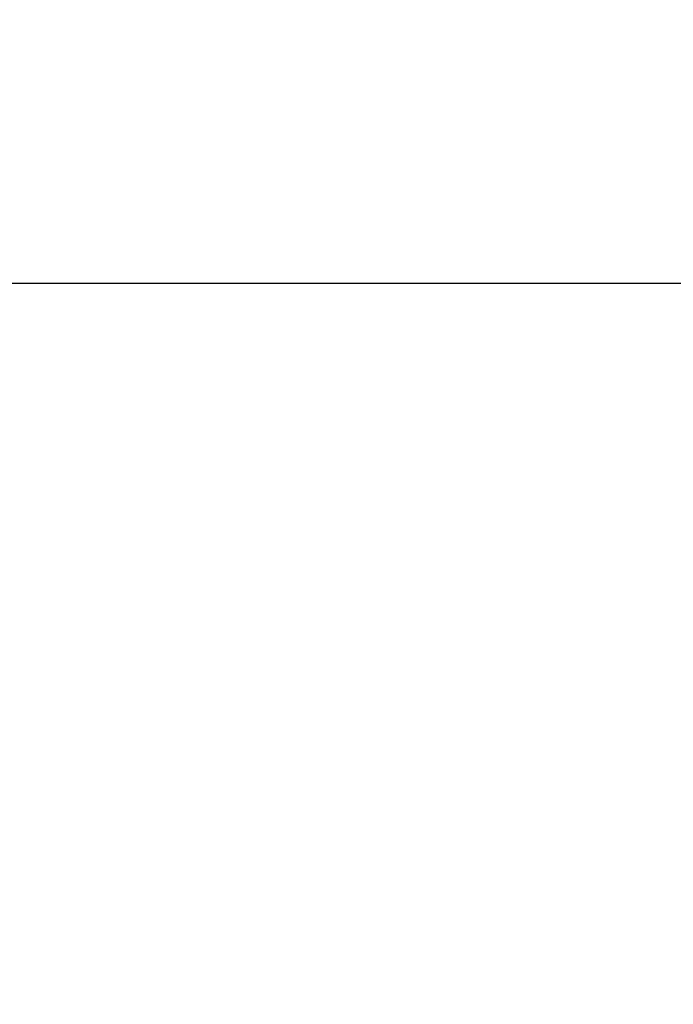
# Model space of a CAD drawing. Header units: inches. Extents: x 0 to 277, y 0 to 179.
# Tile 6 of 94: x 81.72 to 84.31, y 55.82 to 59.71. Entities that reach past the tile are written whole.
import ezdxf

# ---------------------------------------------------------------- set-up
doc = ezdxf.new("R2010")
doc.units = ezdxf.units.IN
doc.header["$LTSCALE"] = 15.20914
doc.header["$MEASUREMENT"] = 0
doc.layers.get('0').update_dxf_attribs({"linetype": 'CONTINUOUS'})
doc.layers.add('DIMENSIONS', color=7, linetype='CONTINUOUS')
doc.styles.get("Standard").update_dxf_attribs({"font": 'txt', "width": 0.8})
doc.dimstyles.new('DIMSTYLE_3', dxfattribs={"dimtxt": 1.268784, "dimasz": 1.626646, "dimexe": 0.09, "dimexo": 0.07, "dimgap": 0.039, "dimtad": 0, "dimtih": 1, "dimtoh": 1, "dimzin": 4, "dimdsep": 46, "dimtxsty": 'Standard', "dimblk": '_FILLED', "dimblk1": '_FILLED', "dimblk2": '_FILLED', "dimcen": 0.09, "dimadec": 0, "dimazin": 0, "dimtfac": 1, "dimtofl": 0, "dimtmove": 0, "dimatfit": 3, "dimldrblk": '_FILLED', "dimfxl": 0, "dimtolj": 1, "dimtzin": 4, "dimarcsym": 0})

# ---------------------------------------------------------------- blocks, each defined once
blk = doc.blocks.new('_FILLED')
at = {"color": 0, "linetype": 'ByBlock'}
blk.add_solid([(0, 0), (-1, 0.2), (-1, -0.2)], dxfattribs=at)
blk = doc.blocks.new('*D18')
at = {"layer": 'DIMENSIONS', "color": 2, "linetype": 'Continuous'}
for p, q in [((71.3642, 59.7945), (71.3642, 63.0478)), ((71.3642, 58.6695), (71.3642, 54.9304)), ((71.3642, 54.9304), (72.7631, 54.9304))]:
    blk.add_line(p, q, dxfattribs=at)
at = {"layer": 'DIMENSIONS', "color": 2, "linetype": 'Continuous', "xscale": 1.6266460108, "yscale": 1.6266460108, "zscale": 1.6266460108}
for p, rotation in [((71.3642, 59.7945), 270), ((71.3642, 58.6695), 90)]:
    blk.add_blockref('_FILLED', p, dxfattribs=dict(at, rotation=rotation))
at = {"layer": 'DIMENSIONS', "color": 2, "linetype": 'Continuous', "insert": (73.3975, 55.5648), "char_height": 1.26878, "width": 4.060108, "attachment_point": 1, "line_spacing_factor": 0.9}
blk.add_mtext('1.13', dxfattribs=at)

msp = doc.modelspace()

# ---------------------------------------------------------------- linework, layer by layer
at = {"color": 3, "linetype": 'Continuous'}
msp.add_line((89.2182, 58.6695), (60.4057, 58.6695), dxfattribs=at)

# ---------------------------------------------------------------- dimensions: what is measured, and where the dimension line sits
at = {"layer": 'DIMENSIONS', "color": 2, "linetype": 'Continuous'}
dim = msp.add_linear_dim(base=(71.3642050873, 58.6694787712), p1=(85.5932079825, 59.7944787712), p2=(60.4257079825, 58.6694787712), angle=270, dimstyle='DIMSTYLE_3', dxfattribs=at)
dim.commit()
dim.dimension.update_dxf_attribs({"geometry": '*D18', "text_midpoint": (75.4275668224, 54.9304456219), "dimtype": 160})

doc.saveas('drawing.dxf')
